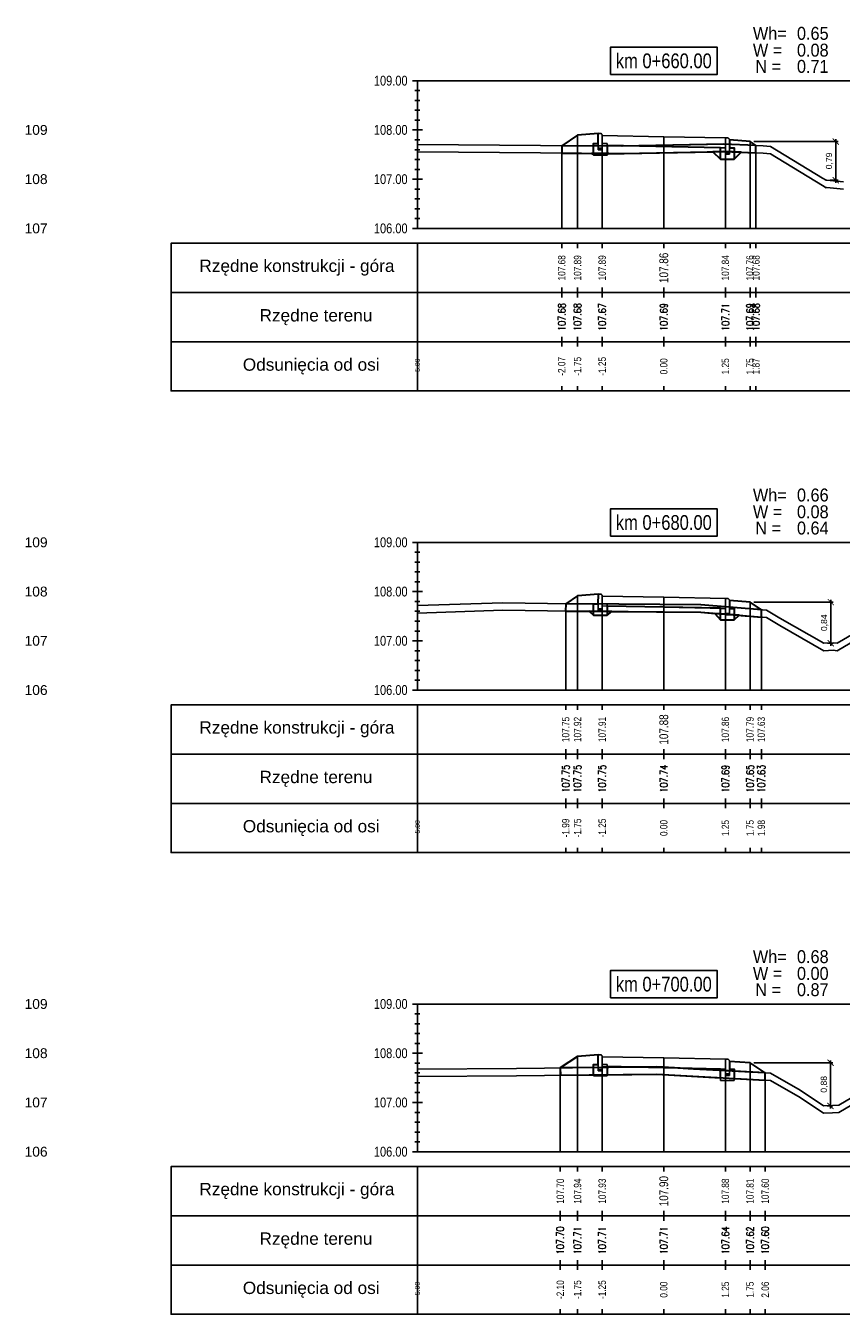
# Model space of a CAD drawing. Extents: x 7537626 to 7538805, y 5722894 to 5725486.
# Tile 37 of 105: x 7538229 to 7538245, y 5725456 to 5725482. Entities that reach past the tile are written whole.
import ezdxf

# ---------------------------------------------------------------- set-up
doc = ezdxf.new("R2010")
doc.units = 0
doc.header["$PDMODE"] = 35
doc.header["$PDSIZE"] = 0.3
for name, color, linetype in [('C-DROGI-PROFILE', 7, 'Continuous'), ('C-DROGI-PROFILE-ETYKIETY', 7, 'Continuous'), ('C-DROGI-PRZEKROJE-ETYKIETY', 7, 'Continuous'), ('C-POPRZECZKA-przekrój', 2, 'Continuous'), ('C-POPRZECZKA-widok', 1, 'Continuous')]:
    doc.layers.add(name, color=color, linetype=linetype)
for name, color, linetype, true_color in [('C-humus', 7, 'Continuous', 0x003df5), ('C-Teren', 7, 'Continuous', 0x008521), ('poprzeczki', 7, 'Continuous', 0x0000d6)]:
    doc.layers.add(name, color=color, linetype=linetype, true_color=true_color)
for name, color, linetype, lineweight, plot in [('D-1.pow. hum.', 7, 'Continuous', 30, False), ('D-2.wykop', 30, 'Continuous', 30, False), ('D-3.nasyp', 4, 'Continuous', 30, False)]:
    doc.layers.add(name, color=color, linetype=linetype, lineweight=lineweight, plot=plot)
doc.layers.add('D-roboty-ziemne-opis', color=2, linetype='Continuous', lineweight=30)
doc.styles.add('2mm08', font='arial.ttf', dxfattribs={"width": 0.8})
doc.styles.add('opis_50', font='arial.ttf', dxfattribs={"height": 0.125})
doc.styles.get("Standard").update_dxf_attribs({"font": 'arial.ttf'})
doc.dimstyles.new('OPIS_50', dxfattribs={"dimscale": 0.5, "dimtxt": 0.125, "dimasz": 0.25, "dimexe": 0.1, "dimexo": 0.15, "dimgap": 0.1, "dimtad": 1, "dimzin": 0, "dimtxsty": 'opis_50', "dimblk": 'ARCHTICK', "dimcen": 0.15, "dimdle": 0.1, "dimaunit": 2, "dimadec": 4, "dimazin": 0, "dimtfac": 1, "dimtmove": 0, "dimatfit": 3, "dimfxl": 1, "dimarcsym": 0})

# ---------------------------------------------------------------- blocks, each defined once
blk = doc.blocks.new('_ArchTick')
at = {"color": 0, "linetype": 'ByBlock', "const_width": 0.15}
blk.add_lwpolyline([(-0.5, -0.5), (0.5, 0.5)], dxfattribs=at)
blk = doc.blocks.new('*D67')
at = {"layer": 'Defpoints', "color": 0, "transparency": 16777216}
for p in [(7538243.482, 5725479.801), (7538245.034, 5725479.014), (7538245.22, 5725479.014)]:
    blk.add_point(p, dxfattribs=at)
at = {"layer": 'poprzeczki', "color": 0, "lineweight": -2, "transparency": 16777216}
for p, q in [((7538243.557, 5725479.801), (7538245.27, 5725479.801)), ((7538245.22, 5725479.851), (7538245.22, 5725478.964)), ((7538245.109, 5725479.014), (7538245.27, 5725479.014))]:
    blk.add_line(p, q, dxfattribs=at)
at = {"layer": 'poprzeczki', "color": 0, "lineweight": -2, "transparency": 16777216, "xscale": 0.125, "yscale": 0.125, "zscale": 0.125}
for p, rotation in [((7538245.22, 5725479.801), 90), ((7538245.22, 5725479.014), 270)]:
    blk.add_blockref('_ArchTick', p, dxfattribs=dict(at, rotation=rotation))
at = {"layer": 'poprzeczki', "color": 0, "transparency": 16777216, "insert": (7538245.095, 5725479.408), "char_height": 0.125, "attachment_point": 5, "rotation": 90, "style": 'opis_50'}
blk.add_mtext('0,79', dxfattribs=at)
blk = doc.blocks.new('*D68')
at = {"layer": 'Defpoints', "color": 0, "transparency": 16777216}
for p in [(7538243.482, 5725470.447), (7538244.976, 5725469.611), (7538245.121, 5725469.611)]:
    blk.add_point(p, dxfattribs=at)
at = {"layer": 'poprzeczki', "color": 0, "lineweight": -2, "transparency": 16777216}
for p, q in [((7538245.121, 5725470.497), (7538245.121, 5725469.561)), ((7538243.557, 5725470.447), (7538245.171, 5725470.447)), ((7538245.051, 5725469.611), (7538245.171, 5725469.611))]:
    blk.add_line(p, q, dxfattribs=at)
at = {"layer": 'poprzeczki', "color": 0, "lineweight": -2, "transparency": 16777216, "xscale": 0.125, "yscale": 0.125, "zscale": 0.125}
for p, rotation in [((7538245.121, 5725470.447), 90), ((7538245.121, 5725469.611), 270)]:
    blk.add_blockref('_ArchTick', p, dxfattribs=dict(at, rotation=rotation))
at = {"layer": 'poprzeczki', "color": 0, "transparency": 16777216, "insert": (7538244.995, 5725470.029), "char_height": 0.125, "attachment_point": 5, "rotation": 90, "style": 'opis_50'}
blk.add_mtext('0,84', dxfattribs=at)
blk = doc.blocks.new('*D69')
at = {"layer": 'Defpoints', "color": 0, "transparency": 16777216}
for p in [(7538243.482, 5725461.092), (7538244.975, 5725460.217), (7538245.115, 5725460.217)]:
    blk.add_point(p, dxfattribs=at)
at = {"layer": 'poprzeczki', "color": 0, "lineweight": -2, "transparency": 16777216}
for p, q in [((7538243.557, 5725461.092), (7538245.165, 5725461.092)), ((7538245.115, 5725461.142), (7538245.115, 5725460.167)), ((7538245.05, 5725460.217), (7538245.165, 5725460.217))]:
    blk.add_line(p, q, dxfattribs=at)
at = {"layer": 'poprzeczki', "color": 0, "lineweight": -2, "transparency": 16777216, "xscale": 0.125, "yscale": 0.125, "zscale": 0.125}
for p, rotation in [((7538245.115, 5725461.092), 90), ((7538245.115, 5725460.217), 270)]:
    blk.add_blockref('_ArchTick', p, dxfattribs=dict(at, rotation=rotation))
at = {"layer": 'poprzeczki', "color": 0, "transparency": 16777216, "insert": (7538244.99, 5725460.655), "char_height": 0.125, "attachment_point": 5, "rotation": 90, "style": 'opis_50'}
blk.add_mtext('0,88', dxfattribs=at)

msp = doc.modelspace()

# ---------------------------------------------------------------- linework, layer by layer
at = {"layer": 'C-DROGI-PROFILE', "color": 7, "linetype": 'Continuous', "lineweight": -3}
for p, q in [((7538239.661, 5725477.736), (7538239.661, 5725477.636)), ((7538239.982, 5725477.736), (7538239.982, 5725477.636)), ((7538240.482, 5725477.736), (7538240.482, 5725477.636)), ((7538241.732, 5725477.736), (7538241.732, 5725477.636)), ((7538242.982, 5725477.736), (7538242.982, 5725477.636)), ((7538243.482, 5725477.736), (7538243.482, 5725477.636)), ((7538243.602, 5725477.736), (7538243.602, 5725477.636)), ((7538239.661, 5725476.736), (7538239.661, 5725476.836)), ((7538239.661, 5725476.736), (7538239.661, 5725476.636)), ((7538239.982, 5725476.736), (7538239.982, 5725476.836)), ((7538239.982, 5725476.736), (7538239.982, 5725476.636)), ((7538240.482, 5725476.736), (7538240.482, 5725476.836)), ((7538240.482, 5725476.736), (7538240.482, 5725476.636)), ((7538241.732, 5725476.736), (7538241.732, 5725476.836)), ((7538241.732, 5725476.736), (7538241.732, 5725476.636)), ((7538242.982, 5725476.736), (7538242.982, 5725476.836)), ((7538242.982, 5725476.736), (7538242.982, 5725476.636)), ((7538243.482, 5725476.736), (7538243.482, 5725476.836)), ((7538243.482, 5725476.736), (7538243.482, 5725476.636)), ((7538243.602, 5725476.736), (7538243.602, 5725476.836)), ((7538243.602, 5725476.736), (7538243.602, 5725476.636)), ((7538239.661, 5725475.736), (7538239.661, 5725475.836)), ((7538239.661, 5725475.736), (7538239.661, 5725475.636)), ((7538239.982, 5725475.736), (7538239.982, 5725475.836)), ((7538239.982, 5725475.736), (7538239.982, 5725475.636)), ((7538240.482, 5725475.736), (7538240.482, 5725475.836)), ((7538240.482, 5725475.736), (7538240.482, 5725475.636)), ((7538241.732, 5725475.736), (7538241.732, 5725475.836)), ((7538241.732, 5725475.736), (7538241.732, 5725475.636)), ((7538242.982, 5725475.736), (7538242.982, 5725475.836)), ((7538242.982, 5725475.736), (7538242.982, 5725475.636)), ((7538243.482, 5725475.736), (7538243.482, 5725475.836)), ((7538243.482, 5725475.736), (7538243.482, 5725475.636)), ((7538243.602, 5725475.736), (7538243.602, 5725475.836)), ((7538243.602, 5725475.736), (7538243.602, 5725475.636)), ((7538239.661, 5725474.736), (7538239.661, 5725474.836)), ((7538239.982, 5725474.736), (7538239.982, 5725474.836)), ((7538240.482, 5725474.736), (7538240.482, 5725474.836)), ((7538241.732, 5725474.736), (7538241.732, 5725474.836)), ((7538242.982, 5725474.736), (7538242.982, 5725474.836)), ((7538243.482, 5725474.736), (7538243.482, 5725474.836)), ((7538243.602, 5725474.736), (7538243.602, 5725474.836)), ((7538239.741, 5725468.361), (7538239.741, 5725468.261)), ((7538239.982, 5725468.361), (7538239.982, 5725468.261)), ((7538240.482, 5725468.361), (7538240.482, 5725468.261)), ((7538241.732, 5725468.361), (7538241.732, 5725468.261)), ((7538242.982, 5725468.361), (7538242.982, 5725468.261)), ((7538243.482, 5725468.361), (7538243.482, 5725468.261)), ((7538243.711, 5725468.361), (7538243.711, 5725468.261)), ((7538239.741, 5725467.361), (7538239.741, 5725467.461)), ((7538239.741, 5725467.361), (7538239.741, 5725467.261)), ((7538239.982, 5725467.361), (7538239.982, 5725467.461)), ((7538239.982, 5725467.361), (7538239.982, 5725467.261)), ((7538240.482, 5725467.361), (7538240.482, 5725467.461)), ((7538240.482, 5725467.361), (7538240.482, 5725467.261)), ((7538241.732, 5725467.361), (7538241.732, 5725467.461)), ((7538241.732, 5725467.361), (7538241.732, 5725467.261)), ((7538242.982, 5725467.361), (7538242.982, 5725467.461)), ((7538242.982, 5725467.361), (7538242.982, 5725467.261)), ((7538243.482, 5725467.361), (7538243.482, 5725467.461)), ((7538243.482, 5725467.361), (7538243.482, 5725467.261)), ((7538243.711, 5725467.361), (7538243.711, 5725467.461)), ((7538243.711, 5725467.361), (7538243.711, 5725467.261)), ((7538239.741, 5725466.361), (7538239.741, 5725466.461)), ((7538239.741, 5725466.361), (7538239.741, 5725466.261)), ((7538239.982, 5725466.361), (7538239.982, 5725466.461)), ((7538239.982, 5725466.361), (7538239.982, 5725466.261)), ((7538240.482, 5725466.361), (7538240.482, 5725466.461)), ((7538240.482, 5725466.361), (7538240.482, 5725466.261)), ((7538241.732, 5725466.361), (7538241.732, 5725466.461)), ((7538241.732, 5725466.361), (7538241.732, 5725466.261)), ((7538242.982, 5725466.361), (7538242.982, 5725466.461)), ((7538242.982, 5725466.361), (7538242.982, 5725466.261)), ((7538243.482, 5725466.361), (7538243.482, 5725466.461)), ((7538243.482, 5725466.361), (7538243.482, 5725466.261)), ((7538243.711, 5725466.361), (7538243.711, 5725466.461)), ((7538243.711, 5725466.361), (7538243.711, 5725466.261)), ((7538239.741, 5725465.361), (7538239.741, 5725465.461)), ((7538239.982, 5725465.361), (7538239.982, 5725465.461)), ((7538240.482, 5725465.361), (7538240.482, 5725465.461)), ((7538241.732, 5725465.361), (7538241.732, 5725465.461)), ((7538242.982, 5725465.361), (7538242.982, 5725465.461)), ((7538243.482, 5725465.361), (7538243.482, 5725465.461)), ((7538243.711, 5725465.361), (7538243.711, 5725465.461)), ((7538239.631, 5725458.986), (7538239.631, 5725458.886)), ((7538239.982, 5725458.986), (7538239.982, 5725458.886)), ((7538240.482, 5725458.986), (7538240.482, 5725458.886)), ((7538241.732, 5725458.986), (7538241.732, 5725458.886)), ((7538242.982, 5725458.986), (7538242.982, 5725458.886)), ((7538243.482, 5725458.986), (7538243.482, 5725458.886)), ((7538243.79, 5725458.986), (7538243.79, 5725458.886)), ((7538239.631, 5725457.986), (7538239.631, 5725458.086)), ((7538239.631, 5725457.986), (7538239.631, 5725457.886)), ((7538239.982, 5725457.986), (7538239.982, 5725458.086)), ((7538239.982, 5725457.986), (7538239.982, 5725457.886)), ((7538240.482, 5725457.986), (7538240.482, 5725458.086)), ((7538240.482, 5725457.986), (7538240.482, 5725457.886)), ((7538241.732, 5725457.986), (7538241.732, 5725458.086)), ((7538241.732, 5725457.986), (7538241.732, 5725457.886)), ((7538242.982, 5725457.986), (7538242.982, 5725458.086)), ((7538242.982, 5725457.986), (7538242.982, 5725457.886)), ((7538243.482, 5725457.986), (7538243.482, 5725458.086)), ((7538243.482, 5725457.986), (7538243.482, 5725457.886)), ((7538243.79, 5725457.986), (7538243.79, 5725458.086)), ((7538243.79, 5725457.986), (7538243.79, 5725457.886)), ((7538239.631, 5725456.986), (7538239.631, 5725457.086)), ((7538239.631, 5725456.986), (7538239.631, 5725456.886)), ((7538239.982, 5725456.986), (7538239.982, 5725457.086)), ((7538239.982, 5725456.986), (7538239.982, 5725456.886)), ((7538240.482, 5725456.986), (7538240.482, 5725457.086)), ((7538240.482, 5725456.986), (7538240.482, 5725456.886)), ((7538241.732, 5725456.986), (7538241.732, 5725457.086)), ((7538241.732, 5725456.986), (7538241.732, 5725456.886)), ((7538242.982, 5725456.986), (7538242.982, 5725457.086)), ((7538242.982, 5725456.986), (7538242.982, 5725456.886)), ((7538243.482, 5725456.986), (7538243.482, 5725457.086)), ((7538243.482, 5725456.986), (7538243.482, 5725456.886)), ((7538243.79, 5725456.986), (7538243.79, 5725457.086)), ((7538243.79, 5725456.986), (7538243.79, 5725456.886)), ((7538239.631, 5725455.986), (7538239.631, 5725456.086)), ((7538239.982, 5725455.986), (7538239.982, 5725456.086)), ((7538240.482, 5725455.986), (7538240.482, 5725456.086)), ((7538241.732, 5725455.986), (7538241.732, 5725456.086)), ((7538242.982, 5725455.986), (7538242.982, 5725456.086)), ((7538243.482, 5725455.986), (7538243.482, 5725456.086)), ((7538243.79, 5725455.986), (7538243.79, 5725456.086))]:
    msp.add_line(p, q, dxfattribs=at)
at = {"layer": 'C-DROGI-PROFILE', "color": 1, "linetype": 'Continuous', "lineweight": -3}
for points in [[(7538236.732, 5725476.736), (7538236.732, 5725477.736), (7538231.732, 5725477.736), (7538231.732, 5725476.736)], [(7538236.732, 5725476.736), (7538249.732, 5725476.736), (7538249.732, 5725477.736), (7538236.732, 5725477.736)], [(7538236.732, 5725475.736), (7538236.732, 5725476.736), (7538231.732, 5725476.736), (7538231.732, 5725475.736)], [(7538236.732, 5725475.736), (7538249.732, 5725475.736), (7538249.732, 5725476.736), (7538236.732, 5725476.736)], [(7538236.732, 5725474.736), (7538236.732, 5725475.736), (7538231.732, 5725475.736), (7538231.732, 5725474.736)], [(7538236.732, 5725474.736), (7538249.732, 5725474.736), (7538249.732, 5725475.736), (7538236.732, 5725475.736)], [(7538236.732, 5725467.361), (7538236.732, 5725468.361), (7538231.732, 5725468.361), (7538231.732, 5725467.361)], [(7538236.732, 5725467.361), (7538249.732, 5725467.361), (7538249.732, 5725468.361), (7538236.732, 5725468.361)], [(7538236.732, 5725466.361), (7538236.732, 5725467.361), (7538231.732, 5725467.361), (7538231.732, 5725466.361)], [(7538236.732, 5725466.361), (7538249.732, 5725466.361), (7538249.732, 5725467.361), (7538236.732, 5725467.361)], [(7538236.732, 5725465.361), (7538236.732, 5725466.361), (7538231.732, 5725466.361), (7538231.732, 5725465.361)], [(7538236.732, 5725465.361), (7538249.732, 5725465.361), (7538249.732, 5725466.361), (7538236.732, 5725466.361)], [(7538236.732, 5725457.986), (7538236.732, 5725458.986), (7538231.732, 5725458.986), (7538231.732, 5725457.986)], [(7538236.732, 5725457.986), (7538249.732, 5725457.986), (7538249.732, 5725458.986), (7538236.732, 5725458.986)], [(7538236.732, 5725456.986), (7538236.732, 5725457.986), (7538231.732, 5725457.986), (7538231.732, 5725456.986)], [(7538236.732, 5725456.986), (7538249.732, 5725456.986), (7538249.732, 5725457.986), (7538236.732, 5725457.986)], [(7538236.732, 5725455.986), (7538236.732, 5725456.986), (7538231.732, 5725456.986), (7538231.732, 5725455.986)], [(7538236.732, 5725455.986), (7538249.732, 5725455.986), (7538249.732, 5725456.986), (7538236.732, 5725456.986)]]:
    msp.add_3dface(points, dxfattribs=at)
at = {"layer": 'C-DROGI-PRZEKROJE-ETYKIETY', "color": 1, "linetype": 'Continuous', "lineweight": -3}
for p, q in [((7538239.982, 5725479.931), (7538239.982, 5725478.036)), ((7538240.482, 5725479.924), (7538240.482, 5725478.036)), ((7538241.732, 5725479.899), (7538241.732, 5725478.036)), ((7538242.982, 5725479.874), (7538242.982, 5725478.036)), ((7538239.661, 5725479.716), (7538239.661, 5725478.036)), ((7538243.482, 5725479.801), (7538243.482, 5725478.036)), ((7538243.602, 5725479.721), (7538243.602, 5725478.036)), ((7538239.982, 5725470.577), (7538239.982, 5725468.661)), ((7538240.482, 5725470.57), (7538240.482, 5725468.661)), ((7538241.732, 5725470.545), (7538241.732, 5725468.661)), ((7538242.982, 5725470.52), (7538242.982, 5725468.661)), ((7538239.741, 5725470.416), (7538239.741, 5725468.661)), ((7538243.482, 5725470.447), (7538243.482, 5725468.661)), ((7538243.711, 5725470.294), (7538243.711, 5725468.661)), ((7538239.982, 5725461.222), (7538239.982, 5725459.286)), ((7538240.482, 5725461.216), (7538240.482, 5725459.286)), ((7538241.732, 5725461.191), (7538241.732, 5725459.286)), ((7538242.982, 5725461.166), (7538242.982, 5725459.286)), ((7538243.482, 5725461.092), (7538243.482, 5725459.286)), ((7538239.631, 5725460.988), (7538239.631, 5725459.286)), ((7538243.79, 5725460.888), (7538243.79, 5725459.286))]:
    msp.add_line(p, q, dxfattribs=at)
at = {"layer": 'C-humus'}
for p, q in [((7538236.732, 5725479.589), (7538240.896, 5725479.556)), ((7538240.896, 5725479.556), (7538242.961, 5725479.6)), ((7538242.961, 5725479.6), (7538243.745, 5725479.565)), ((7538243.745, 5725479.565), (7538243.896, 5725479.553)), ((7538243.896, 5725479.553), (7538244.952, 5725478.906)), ((7538244.952, 5725478.906), (7538245.027, 5725478.864)), ((7538245.027, 5725478.864), (7538245.042, 5725478.865)), ((7538245.042, 5725478.865), (7538245.375, 5725478.836)), ((7538236.732, 5725470.226), (7538238.465, 5725470.283)), ((7538238.465, 5725470.283), (7538239.372, 5725470.269)), ((7538239.372, 5725470.269), (7538242.484, 5725470.242)), ((7538242.484, 5725470.242), (7538243.815, 5725470.136)), ((7538243.815, 5725470.136), (7538244.085, 5725469.97)), ((7538244.085, 5725469.97), (7538244.976, 5725469.461)), ((7538245.251, 5725469.461), (7538246.45, 5725470.171)), ((7538244.976, 5725469.461), (7538245.166, 5725469.469)), ((7538245.166, 5725469.469), (7538245.251, 5725469.461)), ((7538236.732, 5725460.812), (7538238.744, 5725460.829)), ((7538238.744, 5725460.829), (7538241.591, 5725460.859)), ((7538241.591, 5725460.859), (7538242.335, 5725460.814)), ((7538242.335, 5725460.814), (7538243.897, 5725460.732)), ((7538243.897, 5725460.732), (7538244.501, 5725460.387)), ((7538245.283, 5725460.082), (7538246.094, 5725460.561)), ((7538244.501, 5725460.387), (7538244.975, 5725460.067)), ((7538244.975, 5725460.067), (7538245.154, 5725460.076)), ((7538245.154, 5725460.076), (7538245.283, 5725460.082))]:
    msp.add_line(p, q, dxfattribs=at)
at = {"layer": 'C-POPRZECZKA-przekrój', "color": 2, "linetype": 'Continuous', "lineweight": -3}
for p, q in [((7538239.661, 5725479.716), (7538239.982, 5725479.931)), ((7538239.982, 5725479.931), (7538240.402, 5725479.964)), ((7538240.442, 5725479.964), (7538240.402, 5725479.964)), ((7538240.402, 5725479.964), (7538240.402, 5725479.634)), ((7538240.448, 5725479.964), (7538240.442, 5725479.964)), ((7538240.456, 5725479.962), (7538240.448, 5725479.964)), ((7538240.465, 5725479.958), (7538240.456, 5725479.962)), ((7538240.471, 5725479.953), (7538240.465, 5725479.958)), ((7538240.475, 5725479.947), (7538240.471, 5725479.953)), ((7538240.479, 5725479.94), (7538240.475, 5725479.947)), ((7538240.482, 5725479.932), (7538240.479, 5725479.94)), ((7538240.482, 5725479.924), (7538240.482, 5725479.932)), ((7538240.482, 5725479.924), (7538241.732, 5725479.899)), ((7538240.482, 5725479.924), (7538240.483, 5725479.724)), ((7538240.482, 5725479.634), (7538240.482, 5725479.924)), ((7538240.482, 5725479.924), (7538240.482, 5725479.764)), ((7538241.732, 5725479.699), (7538241.732, 5725479.899)), ((7538241.732, 5725479.899), (7538242.982, 5725479.874)), ((7538242.982, 5725479.874), (7538242.981, 5725479.674)), ((7538243.022, 5725479.874), (7538242.982, 5725479.874)), ((7538242.982, 5725479.874), (7538242.982, 5725479.544)), ((7538243.028, 5725479.874), (7538243.022, 5725479.874)), ((7538243.036, 5725479.872), (7538243.028, 5725479.874)), ((7538243.045, 5725479.868), (7538243.036, 5725479.872)), ((7538240.302, 5725479.534), (7538240.302, 5725479.764)), ((7538240.302, 5725479.764), (7538240.402, 5725479.764)), ((7538240.402, 5725479.764), (7538240.402, 5725479.664)), ((7538240.402, 5725479.664), (7538240.482, 5725479.664)), ((7538240.402, 5725479.634), (7538240.482, 5725479.634)), ((7538240.482, 5725479.764), (7538240.582, 5725479.764)), ((7538240.483, 5725479.724), (7538241.732, 5725479.699)), ((7538240.582, 5725479.764), (7538240.582, 5725479.534)), ((7538241.732, 5725479.699), (7538242.981, 5725479.674)), ((7538242.882, 5725479.444), (7538242.882, 5725479.674)), ((7538242.882, 5725479.674), (7538242.982, 5725479.674)), ((7538242.982, 5725479.674), (7538242.982, 5725479.574)), ((7538243.051, 5725479.863), (7538243.045, 5725479.868)), ((7538243.055, 5725479.857), (7538243.051, 5725479.863)), ((7538243.059, 5725479.85), (7538243.055, 5725479.857)), ((7538243.062, 5725479.842), (7538243.059, 5725479.85)), ((7538243.062, 5725479.834), (7538243.062, 5725479.842)), ((7538243.062, 5725479.544), (7538243.062, 5725479.834)), ((7538243.062, 5725479.834), (7538243.062, 5725479.674)), ((7538243.062, 5725479.834), (7538243.482, 5725479.801)), ((7538243.062, 5725479.674), (7538243.162, 5725479.674)), ((7538243.162, 5725479.674), (7538243.162, 5725479.444)), ((7538243.482, 5725479.801), (7538243.602, 5725479.721)), ((7538240.582, 5725479.534), (7538240.302, 5725479.534)), ((7538243.162, 5725479.444), (7538242.882, 5725479.444)), ((7538242.982, 5725479.574), (7538243.062, 5725479.574)), ((7538242.982, 5725479.544), (7538243.062, 5725479.544)), ((7538239.741, 5725470.416), (7538239.982, 5725470.577)), ((7538239.982, 5725470.577), (7538240.402, 5725470.61)), ((7538240.442, 5725470.61), (7538240.402, 5725470.61)), ((7538240.402, 5725470.61), (7538240.402, 5725470.28)), ((7538240.448, 5725470.61), (7538240.442, 5725470.61)), ((7538240.456, 5725470.608), (7538240.448, 5725470.61)), ((7538240.465, 5725470.603), (7538240.456, 5725470.608)), ((7538240.471, 5725470.598), (7538240.465, 5725470.603)), ((7538240.475, 5725470.593), (7538240.471, 5725470.598)), ((7538240.479, 5725470.586), (7538240.475, 5725470.593)), ((7538240.482, 5725470.578), (7538240.479, 5725470.586)), ((7538240.482, 5725470.57), (7538240.482, 5725470.578)), ((7538240.482, 5725470.57), (7538241.732, 5725470.545)), ((7538240.482, 5725470.57), (7538240.483, 5725470.37)), ((7538240.482, 5725470.28), (7538240.482, 5725470.57)), ((7538240.482, 5725470.57), (7538240.482, 5725470.41)), ((7538241.732, 5725470.345), (7538241.732, 5725470.545)), ((7538241.732, 5725470.545), (7538242.982, 5725470.52)), ((7538242.982, 5725470.52), (7538242.981, 5725470.32)), ((7538243.022, 5725470.52), (7538242.982, 5725470.52)), ((7538242.982, 5725470.52), (7538242.982, 5725470.19)), ((7538243.028, 5725470.52), (7538243.022, 5725470.52)), ((7538243.036, 5725470.518), (7538243.028, 5725470.52)), ((7538243.045, 5725470.513), (7538243.036, 5725470.518)), ((7538243.051, 5725470.508), (7538243.045, 5725470.513)), ((7538243.055, 5725470.503), (7538243.051, 5725470.508)), ((7538243.059, 5725470.496), (7538243.055, 5725470.503)), ((7538243.062, 5725470.488), (7538243.059, 5725470.496)), ((7538243.062, 5725470.48), (7538243.062, 5725470.488)), ((7538243.062, 5725470.19), (7538243.062, 5725470.48)), ((7538243.062, 5725470.48), (7538243.062, 5725470.32)), ((7538243.062, 5725470.48), (7538243.482, 5725470.447)), ((7538240.302, 5725470.18), (7538240.302, 5725470.41)), ((7538240.302, 5725470.41), (7538240.402, 5725470.41)), ((7538240.402, 5725470.41), (7538240.402, 5725470.31)), ((7538240.402, 5725470.31), (7538240.482, 5725470.31)), ((7538240.402, 5725470.28), (7538240.482, 5725470.28)), ((7538240.482, 5725470.41), (7538240.582, 5725470.41)), ((7538240.483, 5725470.37), (7538241.732, 5725470.345)), ((7538240.582, 5725470.41), (7538240.582, 5725470.18)), ((7538241.732, 5725470.345), (7538242.981, 5725470.32)), ((7538242.882, 5725470.09), (7538242.882, 5725470.32)), ((7538242.882, 5725470.32), (7538242.982, 5725470.32)), ((7538242.982, 5725470.32), (7538242.982, 5725470.22)), ((7538242.982, 5725470.22), (7538243.062, 5725470.22)), ((7538242.982, 5725470.19), (7538243.062, 5725470.19)), ((7538243.062, 5725470.32), (7538243.162, 5725470.32)), ((7538243.162, 5725470.32), (7538243.162, 5725470.09)), ((7538243.482, 5725470.447), (7538243.711, 5725470.294)), ((7538240.582, 5725470.18), (7538240.302, 5725470.18)), ((7538243.162, 5725470.09), (7538242.882, 5725470.09)), ((7538239.631, 5725460.988), (7538239.982, 5725461.222)), ((7538239.982, 5725461.222), (7538240.402, 5725461.256)), ((7538240.302, 5725460.826), (7538240.302, 5725461.056)), ((7538240.302, 5725461.056), (7538240.402, 5725461.056)), ((7538240.442, 5725461.256), (7538240.402, 5725461.256)), ((7538240.402, 5725461.256), (7538240.402, 5725460.926)), ((7538240.402, 5725461.056), (7538240.402, 5725460.956)), ((7538240.448, 5725461.256), (7538240.442, 5725461.256)), ((7538240.456, 5725461.254), (7538240.448, 5725461.256)), ((7538240.465, 5725461.249), (7538240.456, 5725461.254)), ((7538240.471, 5725461.244), (7538240.465, 5725461.249)), ((7538240.475, 5725461.239), (7538240.471, 5725461.244)), ((7538240.479, 5725461.232), (7538240.475, 5725461.239)), ((7538240.482, 5725461.223), (7538240.479, 5725461.232)), ((7538240.482, 5725461.216), (7538240.482, 5725461.223)), ((7538240.482, 5725461.216), (7538241.732, 5725461.191)), ((7538240.482, 5725461.216), (7538240.483, 5725461.016)), ((7538240.482, 5725460.926), (7538240.482, 5725461.216)), ((7538240.482, 5725461.216), (7538240.482, 5725461.056)), ((7538240.482, 5725461.056), (7538240.582, 5725461.056)), ((7538240.582, 5725461.056), (7538240.582, 5725460.826)), ((7538241.732, 5725460.991), (7538241.732, 5725461.191)), ((7538241.732, 5725461.191), (7538242.982, 5725461.166)), ((7538242.982, 5725461.166), (7538242.981, 5725460.966)), ((7538243.022, 5725461.166), (7538242.982, 5725461.166)), ((7538242.982, 5725461.166), (7538242.982, 5725460.836)), ((7538243.028, 5725461.166), (7538243.022, 5725461.166)), ((7538243.036, 5725461.164), (7538243.028, 5725461.166)), ((7538243.045, 5725461.159), (7538243.036, 5725461.164)), ((7538243.051, 5725461.154), (7538243.045, 5725461.159)), ((7538243.055, 5725461.149), (7538243.051, 5725461.154)), ((7538243.059, 5725461.142), (7538243.055, 5725461.149)), ((7538243.062, 5725461.133), (7538243.059, 5725461.142)), ((7538243.062, 5725461.126), (7538243.062, 5725461.133)), ((7538243.062, 5725460.836), (7538243.062, 5725461.126)), ((7538243.062, 5725461.126), (7538243.062, 5725460.966)), ((7538243.062, 5725461.126), (7538243.482, 5725461.092)), ((7538243.482, 5725461.092), (7538243.79, 5725460.888)), ((7538240.582, 5725460.826), (7538240.302, 5725460.826)), ((7538240.402, 5725460.956), (7538240.482, 5725460.956)), ((7538240.402, 5725460.926), (7538240.482, 5725460.926)), ((7538240.483, 5725461.016), (7538241.732, 5725460.991)), ((7538241.732, 5725460.991), (7538242.981, 5725460.966)), ((7538242.882, 5725460.736), (7538242.882, 5725460.966)), ((7538242.882, 5725460.966), (7538242.982, 5725460.966)), ((7538242.982, 5725460.966), (7538242.982, 5725460.866)), ((7538242.982, 5725460.866), (7538243.062, 5725460.866)), ((7538242.982, 5725460.836), (7538243.062, 5725460.836)), ((7538243.062, 5725460.966), (7538243.162, 5725460.966)), ((7538243.162, 5725460.966), (7538243.162, 5725460.736)), ((7538243.162, 5725460.736), (7538242.882, 5725460.736))]:
    msp.add_line(p, q, dxfattribs=at)
at = {"layer": 'C-POPRZECZKA-widok', "color": 1, "linetype": 'Continuous', "lineweight": -3}
for p, q in [((7538236.632, 5725481.036), (7538249.832, 5725481.036)), ((7538236.732, 5725478.036), (7538236.732, 5725481.036)), ((7538236.682, 5725480.836), (7538236.782, 5725480.836)), ((7538236.682, 5725480.636), (7538236.782, 5725480.636)), ((7538236.682, 5725480.436), (7538236.782, 5725480.436)), ((7538236.682, 5725480.236), (7538236.782, 5725480.236)), ((7538236.632, 5725480.036), (7538236.832, 5725480.036)), ((7538236.682, 5725480.036), (7538236.782, 5725480.036)), ((7538236.682, 5725479.836), (7538236.782, 5725479.836)), ((7538236.682, 5725479.636), (7538236.782, 5725479.636)), ((7538236.682, 5725479.436), (7538236.782, 5725479.436)), ((7538236.682, 5725479.236), (7538236.782, 5725479.236)), ((7538236.632, 5725479.036), (7538236.832, 5725479.036)), ((7538236.682, 5725479.036), (7538236.782, 5725479.036)), ((7538236.682, 5725478.836), (7538236.782, 5725478.836)), ((7538236.682, 5725478.636), (7538236.782, 5725478.636)), ((7538236.682, 5725478.436), (7538236.782, 5725478.436)), ((7538236.682, 5725478.236), (7538236.782, 5725478.236)), ((7538236.632, 5725478.036), (7538249.832, 5725478.036)), ((7538236.632, 5725471.661), (7538249.832, 5725471.661)), ((7538236.732, 5725468.661), (7538236.732, 5725471.661)), ((7538236.682, 5725471.461), (7538236.782, 5725471.461)), ((7538236.682, 5725471.261), (7538236.782, 5725471.261)), ((7538236.682, 5725471.061), (7538236.782, 5725471.061)), ((7538236.682, 5725470.861), (7538236.782, 5725470.861)), ((7538236.632, 5725470.661), (7538236.832, 5725470.661)), ((7538236.682, 5725470.661), (7538236.782, 5725470.661)), ((7538236.682, 5725470.461), (7538236.782, 5725470.461)), ((7538236.682, 5725470.261), (7538236.782, 5725470.261)), ((7538236.682, 5725470.061), (7538236.782, 5725470.061)), ((7538236.682, 5725469.861), (7538236.782, 5725469.861)), ((7538236.632, 5725469.661), (7538236.832, 5725469.661)), ((7538236.682, 5725469.661), (7538236.782, 5725469.661)), ((7538236.682, 5725469.461), (7538236.782, 5725469.461)), ((7538236.682, 5725469.261), (7538236.782, 5725469.261)), ((7538236.682, 5725469.061), (7538236.782, 5725469.061)), ((7538236.632, 5725468.661), (7538249.832, 5725468.661)), ((7538236.682, 5725468.861), (7538236.782, 5725468.861)), ((7538236.632, 5725462.286), (7538249.832, 5725462.286)), ((7538236.682, 5725462.086), (7538236.782, 5725462.086)), ((7538236.732, 5725459.286), (7538236.732, 5725462.286)), ((7538236.682, 5725461.886), (7538236.782, 5725461.886)), ((7538236.682, 5725461.686), (7538236.782, 5725461.686)), ((7538236.682, 5725461.486), (7538236.782, 5725461.486)), ((7538236.632, 5725461.286), (7538236.832, 5725461.286)), ((7538236.682, 5725461.286), (7538236.782, 5725461.286)), ((7538236.682, 5725461.086), (7538236.782, 5725461.086)), ((7538236.682, 5725460.886), (7538236.782, 5725460.886)), ((7538236.682, 5725460.686), (7538236.782, 5725460.686)), ((7538236.632, 5725460.286), (7538236.832, 5725460.286)), ((7538236.682, 5725460.486), (7538236.782, 5725460.486)), ((7538236.682, 5725460.286), (7538236.782, 5725460.286)), ((7538236.682, 5725460.086), (7538236.782, 5725460.086)), ((7538236.682, 5725459.886), (7538236.782, 5725459.886)), ((7538236.682, 5725459.686), (7538236.782, 5725459.686)), ((7538236.682, 5725459.486), (7538236.782, 5725459.486)), ((7538236.632, 5725459.286), (7538249.832, 5725459.286))]:
    msp.add_line(p, q, dxfattribs=at)
at = {"layer": 'C-POPRZECZKA-widok', "color": 3, "linetype": 'Continuous', "lineweight": -3}
for points in [[(7538240.653, 5725481.161), (7538242.812, 5725481.161), (7538242.812, 5725481.718), (7538240.653, 5725481.718)], [(7538240.653, 5725471.786), (7538242.812, 5725471.786), (7538242.812, 5725472.343), (7538240.653, 5725472.343)], [(7538240.653, 5725462.411), (7538242.812, 5725462.411), (7538242.812, 5725462.968), (7538240.653, 5725462.968)]]:
    msp.add_3dface(points, dxfattribs=at)
at = {"layer": 'C-Teren'}
for p, q in [((7538236.732, 5725479.739), (7538240.896, 5725479.706)), ((7538240.896, 5725479.706), (7538242.961, 5725479.75)), ((7538242.961, 5725479.75), (7538243.745, 5725479.715)), ((7538243.745, 5725479.715), (7538243.896, 5725479.703)), ((7538243.896, 5725479.703), (7538244.952, 5725479.056)), ((7538244.952, 5725479.056), (7538245.027, 5725479.014)), ((7538245.027, 5725479.014), (7538245.042, 5725479.015)), ((7538245.042, 5725479.015), (7538245.375, 5725478.986)), ((7538236.732, 5725470.376), (7538238.465, 5725470.433)), ((7538238.465, 5725470.433), (7538239.372, 5725470.419)), ((7538239.372, 5725470.419), (7538242.484, 5725470.392)), ((7538242.484, 5725470.392), (7538243.815, 5725470.286)), ((7538243.815, 5725470.286), (7538244.085, 5725470.12)), ((7538245.251, 5725469.611), (7538246.45, 5725470.321)), ((7538244.085, 5725470.12), (7538244.976, 5725469.611)), ((7538244.976, 5725469.611), (7538245.166, 5725469.619)), ((7538245.166, 5725469.619), (7538245.251, 5725469.611)), ((7538236.732, 5725460.962), (7538238.744, 5725460.979)), ((7538238.744, 5725460.979), (7538241.591, 5725461.009)), ((7538241.591, 5725461.009), (7538242.335, 5725460.964)), ((7538242.335, 5725460.964), (7538243.897, 5725460.882)), ((7538243.897, 5725460.882), (7538244.501, 5725460.537)), ((7538244.501, 5725460.537), (7538244.975, 5725460.217)), ((7538245.283, 5725460.232), (7538246.094, 5725460.711)), ((7538244.975, 5725460.217), (7538245.154, 5725460.226)), ((7538245.154, 5725460.226), (7538245.283, 5725460.232))]:
    msp.add_line(p, q, dxfattribs=at)
at = {"layer": 'D-1.pow. hum.'}
for points in [[(7538239.661, 5725479.716), (7538239.661, 5725479.566), (7538240.925, 5725479.557), (7538242.951, 5725479.6), (7538243.602, 5725479.571), (7538243.602, 5725479.721), (7538242.944, 5725479.75), (7538240.877, 5725479.707), (7538239.661, 5725479.716)], [(7538239.741, 5725470.416), (7538239.74, 5725470.266), (7538241.011, 5725470.255), (7538242.484, 5725470.242), (7538243.711, 5725470.144), (7538243.711, 5725470.294), (7538242.484, 5725470.392), (7538240.822, 5725470.406), (7538239.741, 5725470.416)], [(7538239.631, 5725460.988), (7538239.631, 5725460.838), (7538240.215, 5725460.845), (7538241.591, 5725460.859), (7538243.79, 5725460.738), (7538243.79, 5725460.888), (7538242.658, 5725460.947), (7538241.591, 5725461.009), (7538240.618, 5725460.999), (7538239.631, 5725460.988)]]:
    msp.add_lwpolyline(points, dxfattribs=at)
at = {"layer": 'D-2.wykop'}
for points in [[(7538240.266, 5725479.561), (7538240.302, 5725479.534), (7538240.582, 5725479.534), (7538240.618, 5725479.559), (7538240.266, 5725479.561)], [(7538242.727, 5725479.595), (7538242.882, 5725479.444), (7538243.162, 5725479.444), (7538243.303, 5725479.584), (7538242.951, 5725479.6), (7538242.727, 5725479.595)], [(7538240.22, 5725470.262), (7538240.302, 5725470.18), (7538240.582, 5725470.18), (7538240.679, 5725470.258), (7538240.22, 5725470.262)], [(7538242.768, 5725470.219), (7538242.882, 5725470.09), (7538243.162, 5725470.09), (7538243.264, 5725470.18), (7538242.768, 5725470.219)]]:
    msp.add_lwpolyline(points, dxfattribs=at)
at = {"layer": 'D-3.nasyp'}
for points in [[(7538240.302, 5725479.534), (7538240.302, 5725479.764), (7538240.402, 5725479.764), (7538240.402, 5725479.964), (7538239.982, 5725479.931), (7538239.661, 5725479.716), (7538239.659, 5725479.566), (7538240.266, 5725479.561), (7538240.302, 5725479.534)], [(7538240.582, 5725479.722), (7538240.582, 5725479.534), (7538240.618, 5725479.559), (7538240.925, 5725479.557), (7538242.727, 5725479.595), (7538242.882, 5725479.444), (7538242.882, 5725479.674), (7538240.582, 5725479.722)], [(7538243.062, 5725479.834), (7538243.062, 5725479.674), (7538243.162, 5725479.674), (7538243.162, 5725479.444), (7538243.304, 5725479.585), (7538243.602, 5725479.571), (7538243.602, 5725479.721), (7538243.482, 5725479.801), (7538243.062, 5725479.834)], [(7538240.302, 5725470.18), (7538240.302, 5725470.41), (7538240.402, 5725470.41), (7538240.406, 5725470.61), (7538239.982, 5725470.577), (7538239.741, 5725470.416), (7538239.74, 5725470.266), (7538240.22, 5725470.262), (7538240.302, 5725470.18)], [(7538243.062, 5725470.48), (7538243.062, 5725470.32), (7538243.162, 5725470.32), (7538243.162, 5725470.09), (7538243.264, 5725470.18), (7538243.711, 5725470.144), (7538243.711, 5725470.294), (7538243.482, 5725470.447), (7538243.062, 5725470.48)], [(7538240.582, 5725470.368), (7538240.582, 5725470.18), (7538240.679, 5725470.258), (7538242.484, 5725470.242), (7538242.768, 5725470.219), (7538242.882, 5725470.09), (7538242.882, 5725470.322), (7538240.582, 5725470.368)], [(7538240.302, 5725460.846), (7538240.302, 5725461.056), (7538240.402, 5725461.056), (7538240.402, 5725461.256), (7538239.982, 5725461.222), (7538239.631, 5725460.988), (7538239.633, 5725460.838), (7538240.302, 5725460.846)], [(7538243.062, 5725461.122), (7538243.062, 5725460.966), (7538243.162, 5725460.966), (7538243.162, 5725460.772), (7538243.79, 5725460.738), (7538243.79, 5725460.888), (7538243.482, 5725461.092), (7538243.062, 5725461.122)], [(7538240.582, 5725461.014), (7538240.584, 5725460.849), (7538241.591, 5725460.859), (7538242.884, 5725460.788), (7538242.882, 5725460.966), (7538240.582, 5725461.014)]]:
    msp.add_lwpolyline(points, dxfattribs=at)

# ---------------------------------------------------------------- texts
at = {"layer": 'C-DROGI-PROFILE', "color": 2}
for s, p in [('Rzędne konstrukcji - góra', (7538232.307, 5725477.153)), ('Rzędne terenu', (7538233.527, 5725476.147)), ('Odsunięcia od osi', (7538233.188, 5725475.147)), ('Rzędne konstrukcji - góra', (7538232.307, 5725467.778)), ('Rzędne terenu', (7538233.527, 5725466.772)), ('Odsunięcia od osi', (7538233.188, 5725465.772)), ('Rzędne konstrukcji - góra', (7538232.307, 5725458.403)), ('Rzędne terenu', (7538233.527, 5725457.397)), ('Odsunięcia od osi', (7538233.188, 5725456.397))]:
    msp.add_text(s, height=0.25, dxfattribs=at).set_placement(p)
at = {"layer": 'C-DROGI-PROFILE-ETYKIETY', "color": 1, "linetype": 'Continuous', "lineweight": -3, "attachment_point": 5, "rotation": 90, "style": '2mm08'}
for s, insert, char_height in [('107.68', (7538239.661, 5725477.236), 0.15), ('107.89', (7538239.982, 5725477.236), 0.15), ('107.89', (7538240.482, 5725477.236), 0.15), ('107.86', (7538241.732, 5725477.236), 0.18), ('107.84', (7538242.982, 5725477.236), 0.15), ('107.76', (7538243.482, 5725477.236), 0.15), ('107.68', (7538243.602, 5725477.236), 0.15), ('{\\Fsimplex.shx|c238;107.68}', (7538239.661, 5725476.236), 0.15), ('{\\Fsimplex.shx|c238;107.68}', (7538239.982, 5725476.236), 0.15), ('{\\Fsimplex.shx|c238;107.67}', (7538240.482, 5725476.236), 0.15), ('{\\Fsimplex.shx|c238;107.69}', (7538241.732, 5725476.236), 0.15), ('{\\Fsimplex.shx|c238;107.71}', (7538242.982, 5725476.236), 0.15), ('{\\Fsimplex.shx|c238;107.69}', (7538243.482, 5725476.236), 0.15), ('{\\Fsimplex.shx|c238;107.68}', (7538243.602, 5725476.236), 0.15), ('-2.07', (7538239.661, 5725475.236), 0.15), ('-1.75', (7538239.982, 5725475.236), 0.15), ('-1.25', (7538240.482, 5725475.236), 0.15), ('0.00', (7538241.732, 5725475.236), 0.15), ('1.25', (7538242.982, 5725475.236), 0.15), ('1.75', (7538243.482, 5725475.236), 0.15), ('1.87', (7538243.602, 5725475.236), 0.15), ('107.75', (7538239.741, 5725467.861), 0.15), ('107.92', (7538239.982, 5725467.861), 0.15), ('107.91', (7538240.482, 5725467.861), 0.15), ('107.88', (7538241.732, 5725467.861), 0.18), ('107.86', (7538242.982, 5725467.861), 0.15), ('107.79', (7538243.482, 5725467.861), 0.15), ('107.63', (7538243.711, 5725467.861), 0.15), ('{\\Fsimplex.shx|c238;107.75}', (7538239.741, 5725466.861), 0.15), ('{\\Fsimplex.shx|c238;107.75}', (7538239.982, 5725466.861), 0.15), ('{\\Fsimplex.shx|c238;107.75}', (7538240.482, 5725466.861), 0.15), ('{\\Fsimplex.shx|c238;107.74}', (7538241.732, 5725466.861), 0.15), ('{\\Fsimplex.shx|c238;107.69}', (7538242.982, 5725466.861), 0.15), ('{\\Fsimplex.shx|c238;107.65}', (7538243.482, 5725466.861), 0.15), ('{\\Fsimplex.shx|c238;107.63}', (7538243.711, 5725466.861), 0.15), ('-1.99', (7538239.741, 5725465.861), 0.15), ('-1.75', (7538239.982, 5725465.861), 0.15), ('-1.25', (7538240.482, 5725465.861), 0.15), ('0.00', (7538241.732, 5725465.861), 0.15), ('1.25', (7538242.982, 5725465.861), 0.15), ('1.75', (7538243.482, 5725465.861), 0.15), ('1.98', (7538243.711, 5725465.861), 0.15), ('107.70', (7538239.631, 5725458.486), 0.15), ('107.94', (7538239.982, 5725458.486), 0.15), ('107.93', (7538240.482, 5725458.486), 0.15), ('107.90', (7538241.732, 5725458.486), 0.18), ('107.88', (7538242.982, 5725458.486), 0.15), ('107.81', (7538243.482, 5725458.486), 0.15), ('107.60', (7538243.79, 5725458.486), 0.15), ('{\\Fsimplex.shx|c238;107.70}', (7538239.631, 5725457.486), 0.15), ('{\\Fsimplex.shx|c238;107.71}', (7538239.982, 5725457.486), 0.15), ('{\\Fsimplex.shx|c238;107.71}', (7538240.482, 5725457.486), 0.15), ('{\\Fsimplex.shx|c238;107.71}', (7538241.732, 5725457.486), 0.15), ('{\\Fsimplex.shx|c238;107.64}', (7538242.982, 5725457.486), 0.15), ('{\\Fsimplex.shx|c238;107.62}', (7538243.482, 5725457.486), 0.15), ('{\\Fsimplex.shx|c238;107.60}', (7538243.79, 5725457.486), 0.15), ('-2.10', (7538239.631, 5725456.486), 0.15), ('-1.75', (7538239.982, 5725456.486), 0.15), ('-1.25', (7538240.482, 5725456.486), 0.15), ('0.00', (7538241.732, 5725456.486), 0.15), ('1.25', (7538242.982, 5725456.486), 0.15), ('1.75', (7538243.482, 5725456.486), 0.15), ('2.06', (7538243.79, 5725456.486), 0.15)]:
    msp.add_mtext(s, dxfattribs=dict(at, insert=insert, char_height=char_height))
at = {"layer": 'C-DROGI-PROFILE-ETYKIETY', "color": 7, "linetype": 'Continuous', "lineweight": -3, "char_height": 0.1, "attachment_point": 5, "rotation": 90, "style": '2mm08'}
for insert in [(7538236.732, 5725475.236), (7538236.732, 5725465.861), (7538236.732, 5725456.486)]:
    msp.add_mtext('-5.00', dxfattribs=dict(at, insert=insert))
at = {"layer": 'C-POPRZECZKA-widok', "color": 3, "linetype": 'Continuous', "lineweight": -3, "char_height": 0.3, "attachment_point": 8, "style": '2mm08'}
for s, insert in [('km 0+660.00', (7538241.732, 5725481.286)), ('km 0+680.00', (7538241.732, 5725471.911)), ('km 0+700.00', (7538241.732, 5725462.536))]:
    msp.add_mtext(s, dxfattribs=dict(at, insert=insert))
at = {"layer": 'C-POPRZECZKA-widok', "color": 1, "linetype": 'Continuous', "lineweight": -3, "char_height": 0.2, "attachment_point": 6, "style": '2mm08'}
for s, insert in [('109.00', (7538236.532, 5725481.036)), ('108.00', (7538236.532, 5725480.036)), ('107.00', (7538236.532, 5725479.036)), ('106.00', (7538236.532, 5725478.036)), ('109.00', (7538236.532, 5725471.661)), ('108.00', (7538236.532, 5725470.661)), ('107.00', (7538236.532, 5725469.661)), ('106.00', (7538236.532, 5725468.661)), ('109.00', (7538236.532, 5725462.286)), ('108.00', (7538236.532, 5725461.286)), ('107.00', (7538236.532, 5725460.286)), ('106.00', (7538236.532, 5725459.286))]:
    msp.add_mtext(s, dxfattribs=dict(at, insert=insert))
at = {"layer": 'C-POPRZECZKA-widok', "color": 1, "linetype": 'Continuous', "lineweight": -3, "char_height": 0.2, "attachment_point": 4}
for s, insert in [('109', (7538228.76, 5725480.036)), ('108', (7538228.76, 5725479.036)), ('107', (7538228.76, 5725478.036)), ('109', (7538228.76, 5725471.661)), ('108', (7538228.76, 5725470.661)), ('107', (7538228.76, 5725469.661)), ('106', (7538228.76, 5725468.661)), ('109', (7538228.76, 5725462.286)), ('108', (7538228.76, 5725461.286)), ('107', (7538228.76, 5725460.286)), ('106', (7538228.76, 5725459.286))]:
    msp.add_mtext(s, dxfattribs=dict(at, insert=insert))
at = {"layer": 'D-roboty-ziemne-opis', "lineweight": 25, "width": 0.9}
for s, p in [('Wh=', (7538243.54, 5725481.867)), ('0.65', (7538244.434, 5725481.867)), ('W =', (7538243.54, 5725481.526)), ('0.08', (7538244.434, 5725481.526)), ('N =', (7538243.588, 5725481.196)), ('0.71', (7538244.434, 5725481.196)), ('Wh=', (7538243.54, 5725472.492)), ('0.66', (7538244.434, 5725472.492)), ('W =', (7538243.54, 5725472.151)), ('0.08', (7538244.434, 5725472.151)), ('N =', (7538243.588, 5725471.821)), ('0.64', (7538244.434, 5725471.821)), ('Wh=', (7538243.54, 5725463.117)), ('0.68', (7538244.434, 5725463.117)), ('W =', (7538243.54, 5725462.776)), ('0.00', (7538244.434, 5725462.776)), ('N =', (7538243.588, 5725462.446)), ('0.87', (7538244.434, 5725462.446))]:
    msp.add_text(s, height=0.2625, dxfattribs=at).set_placement(p)

# ---------------------------------------------------------------- dimensions: what is measured, and where the dimension line sits
at = {"layer": 'poprzeczki'}
for base, p1, p2, picture, middle in [((7538245.22, 5725479.014), (7538243.482, 5725479.801), (7538245.034, 5725479.014), '*D67', (7538245.095, 5725479.408)), ((7538245.121, 5725469.611), (7538243.482, 5725470.447), (7538244.976, 5725469.611), '*D68', (7538244.995, 5725470.029)), ((7538245.1147, 5725460.2168), (7538243.4823, 5725461.0924), (7538244.975, 5725460.2168), '*D69', (7538244.9896, 5725460.6546))]:
    dim = msp.add_linear_dim(base=base, p1=p1, p2=p2, angle=90, dimstyle='OPIS_50', dxfattribs=at)
    dim.commit()
    dim.dimension.update_dxf_attribs({"geometry": picture, "text_midpoint": middle})

doc.saveas('drawing.dxf')
